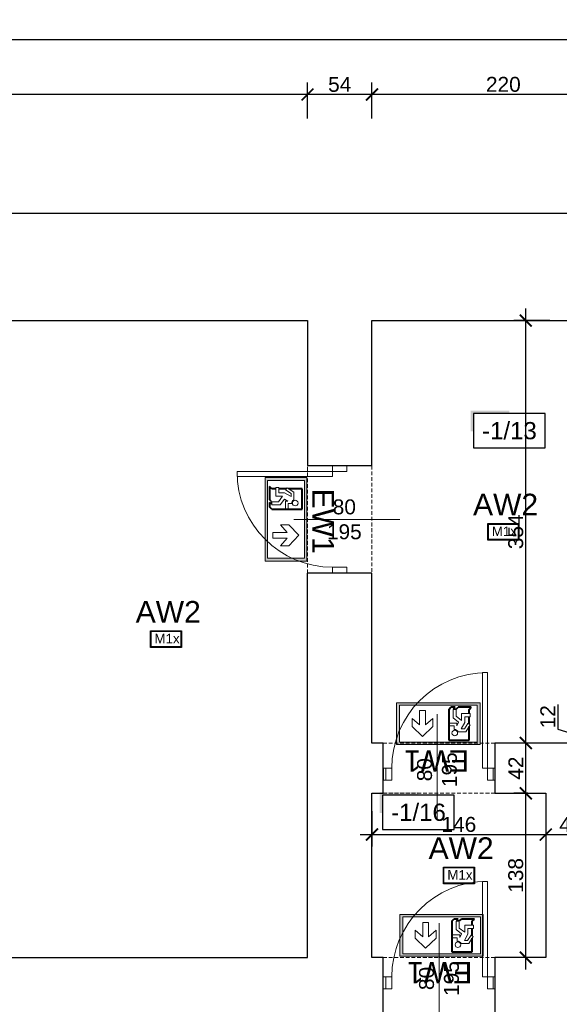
# Model space of a CAD drawing. Header units: millimetres. Extents: x 2709036 to 2756280, y 168165 to 192362.
# Tile 39 of 192: x 2710966 to 2711418, y 191333 to 192157. Entities that reach past the tile are written whole.
import ezdxf
from ezdxf.enums import TextEntityAlignment as Align

# ---------------------------------------------------------------- set-up
doc = ezdxf.new("R2010")
doc.units = ezdxf.units.MM
doc.header["$MEASUREMENT"] = 0
doc.linetypes.add('HIDDEN2', pattern=[4.7625, 3.175, -1.5875])
doc.layers.add('6 - OPISY', color=7, linetype='Continuous')
doc.layers.add('Oświetlenie awaryjne', color=1, linetype='Continuous')
for name, color, linetype, lineweight in [('__MAZ_OPIS_STOLARKA', 7, 'Continuous', 0), ('__MAZ_SCHODY', 7, 'Continuous', 0), ('__MAZ_STOLARKA DRZWIOWA ISTN', 7, 'Continuous', 9), ('__MAZ_WYMIARY', 7, 'Continuous', 9), ('__MAZ_ŚCIANY ISTNIEJĄCE', 7, 'Continuous', 30), ('Oświetlenie ewakuacyjne', 3, 'Continuous', 20)]:
    doc.layers.add(name, color=color, linetype=linetype, lineweight=lineweight)
doc.styles.add('Arial', font='arial.ttf')
doc.styles.add('Dimensions', font='arial.ttf')
doc.styles.add('Malanow_1_100', font='isocpeur.ttf')
doc.styles.get("Standard").update_dxf_attribs({"font": 'arial.ttf'})
doc.styles.add('styl1', font='arial.ttf')
doc.dimstyles.new('100', dxfattribs={"dimtxt": 10, "dimasz": 10, "dimexe": 18, "dimexo": 15, "dimgap": 9, "dimtad": 1, "dimdec": 1, "dimrnd": 0.5, "dimdsep": 46, "dimtxsty": 'Dimensions', "dimblk": 'ARCHTICK', "dimcen": 9, "dimdle": 10, "dimadec": 1, "dimazin": 2, "dimtfac": 1, "dimtdec": 4, "dimtofl": 0, "dimtmove": 2, "dimatfit": 3, "dimfxl": 1, "dimtolj": 1, "dimtzin": 0, "dimarcsym": 0})

# ---------------------------------------------------------------- blocks, each defined once
blk = doc.blocks.new('*U9')
at = {"ltscale": 10}
blk.add_hatch(color=256, dxfattribs=at).paths.add_polyline_path([(0, 26), (-25, 26), (-27, 26), (-27, 11.46), (-25, 11.46), (-25, 24), (0, 24)])
blk.add_lwpolyline([(-25, 0), (25, 0), (25, 24), (-25, 24)], close=True, dxfattribs=at)
at = {"layer": '6 - OPISY'}
for tag, p in [('NRPOM', (0, 6)), ('WYSPOM', (3.39, -15.66))]:
    blk.add_attdef(tag, text='', height=12, dxfattribs=at).set_placement(p, align=Align.CENTER)
blk = doc.blocks.new('_ArchTick')
at = {"color": 0, "linetype": 'ByBlock', "const_width": 0.15}
blk.add_lwpolyline([(-0.5, -0.5), (0.5, 0.5)], dxfattribs=at)
blk = doc.blocks.new('*D769')
at = {"layer": '__MAZ_WYMIARY', "color": 0, "lineweight": -2}
for p, q in [((2709154, 192120.25), (2709154, 192150.25)), ((2711953, 192120.25), (2711953, 192150.25)), ((2709144, 192140.25), (2711963, 192140.25))]:
    blk.add_line(p, q, dxfattribs=at)
at = {"layer": 'Defpoints', "color": 0, "lineweight": 30}
for p in [(2711953, 192140.25), (2709154, 191995.08), (2711953, 191995.08)]:
    blk.add_point(p, dxfattribs=at)
at = {"layer": '__MAZ_WYMIARY', "color": 0, "lineweight": -2, "xscale": 10, "yscale": 10, "zscale": 10, "rotation": 180}
blk.add_blockref('_ArchTick', (2709154, 192140.25), dxfattribs=at)
at = {"layer": '__MAZ_WYMIARY', "color": 0, "lineweight": -2, "xscale": 10, "yscale": 10, "zscale": 10}
blk.add_blockref('_ArchTick', (2711953, 192140.25), dxfattribs=at)
at = {"layer": '__MAZ_WYMIARY', "color": 0, "lineweight": 5, "insert": (2710553.5, 192148.63), "char_height": 12.5, "attachment_point": 5, "style": 'Arial'}
blk.add_mtext('\\A1;2799', dxfattribs=at)
blk = doc.blocks.new('*D775')
at = {"layer": '__MAZ_WYMIARY', "color": 0, "lineweight": -2}
for p, q in [((2711261, 192074.28), (2711261, 192104.28)), ((2711481, 192074.28), (2711481, 192104.28)), ((2711491, 192094.28), (2711251, 192094.28))]:
    blk.add_line(p, q, dxfattribs=at)
at = {"layer": 'Defpoints', "color": 0, "lineweight": 30}
for p in [(2711261, 192094.28), (2711261, 191905.08), (2711481, 191836.84)]:
    blk.add_point(p, dxfattribs=at)
at = {"layer": '__MAZ_WYMIARY', "color": 0, "lineweight": -2, "xscale": 10, "yscale": 10, "zscale": 10, "rotation": 180}
blk.add_blockref('_ArchTick', (2711261, 192094.28), dxfattribs=at)
at = {"layer": '__MAZ_WYMIARY', "color": 0, "lineweight": -2, "xscale": 10, "yscale": 10, "zscale": 10}
blk.add_blockref('_ArchTick', (2711481, 192094.28), dxfattribs=at)
at = {"layer": '__MAZ_WYMIARY', "color": 0, "lineweight": 5, "insert": (2711371, 192102.66), "char_height": 12.5, "attachment_point": 5, "style": 'Arial'}
blk.add_mtext('\\A1;220', dxfattribs=at)
blk = doc.blocks.new('*D776')
at = {"layer": '__MAZ_WYMIARY', "color": 0, "lineweight": -2}
for p, q in [((2711207, 192074.28), (2711207, 192104.28)), ((2711261, 192074.28), (2711261, 192104.28)), ((2711271, 192094.28), (2711197, 192094.28))]:
    blk.add_line(p, q, dxfattribs=at)
at = {"layer": 'Defpoints', "color": 0, "lineweight": 30}
for p in [(2711207, 192094.28), (2711207, 191905.08), (2711261, 191905.08)]:
    blk.add_point(p, dxfattribs=at)
at = {"layer": '__MAZ_WYMIARY', "color": 0, "lineweight": -2, "xscale": 10, "yscale": 10, "zscale": 10, "rotation": 180}
blk.add_blockref('_ArchTick', (2711207, 192094.28), dxfattribs=at)
at = {"layer": '__MAZ_WYMIARY', "color": 0, "lineweight": -2, "xscale": 10, "yscale": 10, "zscale": 10}
blk.add_blockref('_ArchTick', (2711261, 192094.28), dxfattribs=at)
at = {"layer": '__MAZ_WYMIARY', "color": 0, "lineweight": 5, "insert": (2711234, 192102.64), "char_height": 12.5, "attachment_point": 5, "style": 'Arial'}
blk.add_mtext('\\A1;54', dxfattribs=at)
blk = doc.blocks.new('*D777')
at = {"layer": '__MAZ_WYMIARY', "color": 0, "lineweight": -2}
for p, q in [((2710570, 192074.28), (2710570, 192104.28)), ((2711207, 192074.28), (2711207, 192104.28)), ((2711217, 192094.28), (2710560, 192094.28))]:
    blk.add_line(p, q, dxfattribs=at)
at = {"layer": 'Defpoints', "color": 0, "lineweight": 30}
for p in [(2710570, 192094.28), (2710570, 191905.08), (2711207, 191905.08)]:
    blk.add_point(p, dxfattribs=at)
at = {"layer": '__MAZ_WYMIARY', "color": 0, "lineweight": -2, "xscale": 10, "yscale": 10, "zscale": 10, "rotation": 180}
blk.add_blockref('_ArchTick', (2710570, 192094.28), dxfattribs=at)
at = {"layer": '__MAZ_WYMIARY', "color": 0, "lineweight": -2, "xscale": 10, "yscale": 10, "zscale": 10}
blk.add_blockref('_ArchTick', (2711207, 192094.28), dxfattribs=at)
at = {"layer": '__MAZ_WYMIARY', "color": 0, "lineweight": 5, "insert": (2710888.5, 192102.67), "char_height": 12.5, "attachment_point": 5, "style": 'Arial'}
blk.add_mtext('\\A1;637', dxfattribs=at)
blk = doc.blocks.new('*D845')
at = {"layer": '__MAZ_WYMIARY', "color": 0, "lineweight": -2}
for p, q in [((2711261, 191494.58), (2711261, 191465.04)), ((2711406.56, 191494.58), (2711406.56, 191465.04)), ((2711251, 191475.04), (2711416.56, 191475.04))]:
    blk.add_line(p, q, dxfattribs=at)
at = {"layer": 'Defpoints', "color": 0, "lineweight": 30}
for p in [(2711261, 191509.58), (2711406.56, 191509.58), (2711406.56, 191475.04)]:
    blk.add_point(p, dxfattribs=at)
at = {"layer": '__MAZ_WYMIARY', "color": 0, "lineweight": -2, "xscale": 10, "yscale": 10, "zscale": 10, "rotation": 180}
blk.add_blockref('_ArchTick', (2711261, 191475.04), dxfattribs=at)
at = {"layer": '__MAZ_WYMIARY', "color": 0, "lineweight": -2, "xscale": 10, "yscale": 10, "zscale": 10}
blk.add_blockref('_ArchTick', (2711406.56, 191475.04), dxfattribs=at)
at = {"layer": '__MAZ_WYMIARY', "color": 0, "lineweight": 5, "insert": (2711333.78, 191483.42), "char_height": 12.5, "attachment_point": 5, "style": 'Arial'}
blk.add_mtext('\\A1;146', dxfattribs=at)
blk = doc.blocks.new('*D846')
at = {"layer": '__MAZ_WYMIARY', "color": 0, "lineweight": -2}
for p, q in [((2711406.56, 191494.52), (2711406.56, 191465.04)), ((2711448.56, 191494.52), (2711448.56, 191465.04)), ((2711396.56, 191475.04), (2711458.56, 191475.04))]:
    blk.add_line(p, q, dxfattribs=at)
at = {"layer": 'Defpoints', "color": 0, "lineweight": 30}
for p in [(2711406.56, 191509.52), (2711448.56, 191509.52), (2711448.56, 191475.04)]:
    blk.add_point(p, dxfattribs=at)
at = {"layer": '__MAZ_WYMIARY', "color": 0, "lineweight": -2, "xscale": 10, "yscale": 10, "zscale": 10, "rotation": 180}
blk.add_blockref('_ArchTick', (2711406.56, 191475.04), dxfattribs=at)
at = {"layer": '__MAZ_WYMIARY', "color": 0, "lineweight": -2, "xscale": 10, "yscale": 10, "zscale": 10}
blk.add_blockref('_ArchTick', (2711448.56, 191475.04), dxfattribs=at)
at = {"layer": '__MAZ_WYMIARY', "color": 0, "lineweight": 5, "insert": (2711427.56, 191483.32), "char_height": 12.5, "attachment_point": 5, "style": 'Arial'}
blk.add_mtext('\\A1;42', dxfattribs=at)
blk = doc.blocks.new('*D848')
at = {"layer": '__MAZ_WYMIARY', "color": 0, "lineweight": -2}
for p, q in [((2711389.82, 191362.08), (2711389.82, 191519.58)), ((2711391.56, 191509.58), (2711379.82, 191509.58)), ((2711391.56, 191372.08), (2711379.82, 191372.08))]:
    blk.add_line(p, q, dxfattribs=at)
at = {"layer": 'Defpoints', "color": 0, "lineweight": 30}
for p in [(2711389.82, 191509.58), (2711406.56, 191509.58), (2711406.56, 191372.08)]:
    blk.add_point(p, dxfattribs=at)
at = {"layer": '__MAZ_WYMIARY', "color": 0, "lineweight": -2, "xscale": 10, "yscale": 10, "zscale": 10}
for p, rotation in [((2711389.82, 191509.58), 90), ((2711389.82, 191372.08), 270)]:
    blk.add_blockref('_ArchTick', p, dxfattribs=dict(at, rotation=rotation))
at = {"layer": '__MAZ_WYMIARY', "color": 0, "lineweight": 5, "insert": (2711381.43, 191440.83), "char_height": 12.5, "attachment_point": 5, "rotation": 90, "style": 'Arial'}
blk.add_mtext('\\A1;138', dxfattribs=at)
blk = doc.blocks.new('*D849')
at = {"layer": '__MAZ_WYMIARY', "color": 0, "lineweight": -2}
for p, q in [((2711389.82, 191499.52), (2711389.82, 191561.58)), ((2711391.56, 191551.58), (2711379.82, 191551.58)), ((2711391.56, 191509.52), (2711379.82, 191509.52))]:
    blk.add_line(p, q, dxfattribs=at)
at = {"layer": 'Defpoints', "color": 0, "lineweight": 30}
for p in [(2711389.82, 191551.58), (2711406.56, 191551.58), (2711406.56, 191509.52)]:
    blk.add_point(p, dxfattribs=at)
at = {"layer": '__MAZ_WYMIARY', "color": 0, "lineweight": -2, "xscale": 10, "yscale": 10, "zscale": 10}
for p, rotation in [((2711389.82, 191551.58), 90), ((2711389.82, 191509.52), 270)]:
    blk.add_blockref('_ArchTick', p, dxfattribs=dict(at, rotation=rotation))
at = {"layer": '__MAZ_WYMIARY', "color": 0, "lineweight": 5, "insert": (2711381.54, 191530.55), "char_height": 12.5, "attachment_point": 5, "rotation": 90, "style": 'Arial'}
blk.add_mtext('\\A1;42', dxfattribs=at)
blk = doc.blocks.new('*D850')
at = {"layer": '__MAZ_WYMIARY', "color": 0, "lineweight": -2}
for p, q in [((2711389.82, 191541.58), (2711389.82, 191915.08)), ((2711409.82, 191905.08), (2711379.82, 191905.08)), ((2711409.82, 191551.58), (2711379.82, 191551.58))]:
    blk.add_line(p, q, dxfattribs=at)
at = {"layer": 'Defpoints', "color": 0, "lineweight": 30}
for p in [(2711389.82, 191905.08), (2711481, 191905.08), (2711481, 191551.58)]:
    blk.add_point(p, dxfattribs=at)
at = {"layer": '__MAZ_WYMIARY', "color": 0, "lineweight": -2, "xscale": 10, "yscale": 10, "zscale": 10}
for p, rotation in [((2711389.82, 191905.08), 90), ((2711389.82, 191551.58), 270)]:
    blk.add_blockref('_ArchTick', p, dxfattribs=dict(at, rotation=rotation))
at = {"layer": '__MAZ_WYMIARY', "color": 0, "lineweight": 5, "insert": (2711381.43, 191728.33), "char_height": 12.5, "attachment_point": 5, "rotation": 90, "style": 'Arial'}
blk.add_mtext('\\A1;354', dxfattribs=at)
blk = doc.blocks.new('*D851')
at = {"layer": '__MAZ_WYMIARY', "color": 0, "lineweight": -2}
for p, q in [((2711416.54, 191583.85), (2711416.54, 191563.25)), ((2711435.82, 191541.58), (2711435.82, 191573.36)), ((2711416.54, 191563.25), (2711435.82, 191557.47)), ((2711455.82, 191563.36), (2711425.82, 191563.36)), ((2711455.82, 191551.58), (2711425.82, 191551.58))]:
    blk.add_line(p, q, dxfattribs=at)
at = {"layer": 'Defpoints', "color": 0, "lineweight": 30}
for p in [(2711435.82, 191563.36), (2711481, 191563.36), (2711481, 191551.58)]:
    blk.add_point(p, dxfattribs=at)
at = {"layer": '__MAZ_WYMIARY', "color": 0, "lineweight": -2, "xscale": 10, "yscale": 10, "zscale": 10}
for p, rotation in [((2711435.82, 191563.36), 90), ((2711435.82, 191551.58), 270)]:
    blk.add_blockref('_ArchTick', p, dxfattribs=dict(at, rotation=rotation))
at = {"layer": '__MAZ_WYMIARY', "color": 0, "lineweight": 5, "insert": (2711408.26, 191573.55), "char_height": 12.5, "attachment_point": 5, "rotation": 90, "style": 'Arial'}
blk.add_mtext('\\A1;12', dxfattribs=at)
blk = doc.blocks.new('*U720')
at = {"layer": 'Oświetlenie awaryjne'}
h = blk.add_hatch(color=256, dxfattribs=at)
h.paths.add_polyline_path([(-13, 7), (13, 7), (13, -7), (-13, -7)])
h.paths.add_polyline_path([(-12.5, 6.5), (12.5, 6.5), (12.5, -6.5), (-12.5, -6.5)], flags=16)
at = {"layer": 'Oświetlenie awaryjne', "linetype": 'ByBlock'}
for p, q in [((-12.5, 6.5), (12.5, 6.5)), ((-12.5, -6.5), (-12.5, 6.5)), ((12.5, 6.5), (12.5, -6.5)), ((12.5, -6.5), (-12.5, -6.5))]:
    blk.add_line(p, q, dxfattribs=at)
blk.add_lwpolyline([(-13, 7), (13, 7), (13, -7), (-13, -7)], close=True, dxfattribs=at)
at = {"layer": 'Oświetlenie awaryjne', "attachment_point": 1, "style": 'Malanow_1_100'}
for s, insert, char_height in [('{\\fArial|b0|i0|c238|p34;AW2}', (-25.34, 31.85), 18), ('{\\fArial|b0|i0|c238|p34;M1x}', (-9.68, 4.41), 8)]:
    blk.add_mtext_dynamic_manual_height_columns(s, width=42.9792, gutter_width=669.53, heights=[0], dxfattribs=dict(at, insert=insert, char_height=char_height))
blk = doc.blocks.new('DG')
at = {"layer": 'Oświetlenie ewakuacyjne', "linetype": 'ByBlock'}
h = blk.add_hatch(color=256, dxfattribs=at)
h.paths.add_polyline_path([(-0.92, 34.23), (69.08, 34.23), (69.08, -0.77), (-0.92, -0.77)])
h.paths.add_polyline_path([(1.54, 32.26), (66.63, 32.26), (66.63, 1.21), (1.54, 1.21)], flags=16)
at = {"layer": 'Oświetlenie ewakuacyjne'}
for p, q in [((12.09, 19.05), (20.78, 27.53)), ((20.78, 27.53), (29.47, 19.05)), ((12.09, 12.28), (12.09, 19.05)), ((18.37, 17.8), (12.09, 12.28)), ((18.37, 5.81), (18.37, 17.8)), ((29.47, 12.28), (23.19, 17.8)), ((23.19, 17.8), (23.19, 5.81)), ((29.47, 19.05), (29.47, 12.28)), ((47.27, 18.64), (42.7, 18.64)), ((42.7, 18.64), (42.7, 16.29)), ((47.27, 21.68), (47.27, 18.64)), ((49.38, 16.28), (49.38, 18.44)), ((49.38, 18.44), (50.94, 15.55)), ((57, 23.48), (50.5, 23.49)), ((56.23, 15.6), (53.21, 21.11)), ((53.21, 21.11), (55.91, 21.11)), ((55.91, 21.11), (58.82, 16.48)), ((60.56, 17.65), (57, 23.48)), ((58.82, 16.48), (60.56, 17.65)), ((42.7, 16.29), (49.38, 16.28)), ((50.94, 15.55), (46.32, 11.89)), ((46.32, 11.89), (46.32, 4.82)), ((48.88, 10.54), (53.52, 13.99)), ((48.88, 4.82), (48.88, 10.54)), ((53.52, 13.99), (53.51, 8.22)), ((56.23, 10.93), (56.23, 15.6)), ((60.79, 10.93), (56.23, 10.93)), ((60.78, 8.22), (60.79, 10.93)), ((23.19, 5.81), (18.37, 5.81)), ((46.32, 4.82), (48.88, 4.82)), ((46.75, 4.39), (49.31, 4.39)), ((53.51, 8.22), (60.78, 8.22))]:
    blk.add_line(p, q, dxfattribs=at)
at = {"layer": 'Oświetlenie ewakuacyjne', "lineweight": 40}
for p, q in [((42.7, 30.38), (59.77, 30.38)), ((42.7, 4.82), (42.7, 30.38)), ((59.77, 30.38), (59.77, 18.95)), ((59.77, 17.11), (59.77, 10.93)), ((42.7, 4.82), (44.51, 3.02)), ((48.13, 3.02), (44.51, 3.02)), ((46.75, 4.39), (48.13, 3.02)), ((49.31, 4.39), (50.69, 3.02)), ((61.58, 3.02), (50.69, 3.02)), ((59.77, 8.22), (59.77, 4.82)), ((59.77, 4.82), (61.58, 3.02))]:
    blk.add_line(p, q, dxfattribs=at)
at = {"layer": 'Oświetlenie ewakuacyjne'}
for points in [[(-0.92, 34.23), (69.08, 34.23), (69.08, -0.77), (-0.92, -0.77)], [(1.54, 32.26), (66.63, 32.26), (66.63, 1.21), (1.54, 1.21)]]:
    blk.add_lwpolyline(points, close=True, dxfattribs=at)
blk.add_circle((47.8, 24.52), 2.34, dxfattribs=at)
blk.add_arc((47.8, 24.52), 2.88, 259.40031, 339.13959, dxfattribs=at)
blk = doc.blocks.new('*U714')
at = {"layer": 'Oświetlenie ewakuacyjne', "color": 1, "linetype": 'ByBlock', "xscale": -1, "rotation": 359.9999999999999}
blk.add_blockref('DG', (69.08, 0.76), dxfattribs=at)
at = {"layer": 'Oświetlenie ewakuacyjne', "insert": (9.21, 57.69), "char_height": 18, "attachment_point": 1, "style": 'Malanow_1_100'}
blk.add_mtext_dynamic_manual_height_columns('{\\fArial|b0|i0|c238|p34;EW1}', width=42.9792, gutter_width=669.53, heights=[0], dxfattribs=at)

msp = doc.modelspace()

# ---------------------------------------------------------------- linework, layer by layer
at = {"layer": '__MAZ_OPIS_STOLARKA', "color": 252}
for points in [[(2711195.55, 191738.69), (2711284.27, 191738.69)], [(2711315.52, 191486.98), (2711315.52, 191575.7)], [(2711317.18, 191312.26), (2711317.18, 191400.97)]]:
    msp.add_lwpolyline(points, dxfattribs=at)
at = {"layer": '__MAZ_SCHODY', "color": 252, "linetype": 'HIDDEN2', "lineweight": 5}
for p, q in [((2711272.61, 191530.58), (2711270.4, 191530.58)), ((2711272.61, 191520.58), (2711272.61, 191530.58)), ((2711362.61, 191530.58), (2711362.61, 191520.58)), ((2711363.96, 191530.58), (2711362.61, 191530.58)), ((2711363.96, 191520.58), (2711363.96, 191530.58)), ((2711270.4, 191520.58), (2711272.61, 191520.58)), ((2711362.61, 191520.58), (2711363.96, 191520.58)), ((2711270.4, 191355.85), (2711270.4, 191345.85)), ((2711272.61, 191355.85), (2711270.4, 191355.85)), ((2711272.61, 191345.85), (2711272.61, 191355.85)), ((2711362.61, 191355.85), (2711362.61, 191345.85)), ((2711363.96, 191355.85), (2711362.61, 191355.85)), ((2711363.96, 191345.85), (2711363.96, 191355.85)), ((2711270.4, 191345.85), (2711272.61, 191345.85)), ((2711362.61, 191345.85), (2711363.96, 191345.85))]:
    msp.add_line(p, q, dxfattribs=at)
for points in [[(2711207, 191783.69), (2711261, 191783.69), (2711261, 191693.69), (2711207, 191693.69)], [(2711270.4, 191509.58), (2711363.96, 191509.58), (2711363.96, 191551.58), (2711270.4, 191551.58)], [(2711270.4, 191314.08), (2711363.96, 191314.08), (2711363.96, 191372.08), (2711270.4, 191372.08)]]:
    msp.add_lwpolyline(points, close=True, dxfattribs=at)
at = {"layer": '__MAZ_STOLARKA DRZWIOWA ISTN', "color": 252, "linetype": 'Continuous'}
for points in [[(2711240, 191778.69), (2711240, 191783.69), (2711228, 191783.69), (2711228, 191778.69)], [(2711228, 191778.69), (2711228, 191774.69), (2711148, 191774.69), (2711148, 191778.69)], [(2711240, 191698.69), (2711240, 191693.69), (2711228, 191693.69), (2711228, 191698.69)], [(2711357.61, 191530.58), (2711353.61, 191530.58), (2711353.61, 191610.58), (2711357.61, 191610.58)], [(2711277.61, 191520.58), (2711272.61, 191520.58), (2711272.61, 191530.58), (2711277.61, 191530.58)], [(2711357.61, 191520.58), (2711362.61, 191520.58), (2711362.61, 191530.58), (2711357.61, 191530.58)], [(2711357.61, 191355.85), (2711353.61, 191355.85), (2711353.61, 191435.85), (2711357.61, 191435.85)], [(2711277.61, 191345.85), (2711272.61, 191345.85), (2711272.61, 191355.85), (2711277.61, 191355.85)], [(2711357.61, 191345.85), (2711362.61, 191345.85), (2711362.61, 191355.85), (2711357.61, 191355.85)]]:
    msp.add_lwpolyline(points, close=True, dxfattribs=at)
at = {"layer": '__MAZ_STOLARKA DRZWIOWA ISTN', "color": 252, "linetype": 'Continuous', "extrusion": (0, 0, -1)}
for centre, start, end in [((-2711228, 191778.69), 270, 0), ((-2711357.61, 191530.58), 0, 90), ((-2711357.61, 191355.85), 0, 90)]:
    msp.add_arc(centre, 80, start, end, dxfattribs=at)
at = {"layer": '__MAZ_ŚCIANY ISTNIEJĄCE', "color": 252, "ltscale": 15}
for p, q in [((2709154, 191995.08), (2711953, 191995.08)), ((2710570, 191905.08), (2711207, 191905.08)), ((2711207, 191905.08), (2711207, 191783.69)), ((2711261, 191905.08), (2711728, 191905.08)), ((2711261, 191783.69), (2711261, 191905.08)), ((2711207, 191783.69), (2711261, 191783.69)), ((2711207, 191372.08), (2711207, 191693.69)), ((2711261, 191693.69), (2711207, 191693.69)), ((2711261, 191551.58), (2711261, 191693.69)), ((2711270.4, 191551.58), (2711261, 191551.58)), ((2711270.4, 191509.58), (2711270.4, 191551.58)), ((2711481, 191551.58), (2711363.96, 191551.58)), ((2711363.96, 191551.58), (2711363.96, 191509.58)), ((2711270.4, 191530.58), (2711270.4, 191520.58)), ((2711261, 191372.08), (2711261, 191509.58)), ((2711261, 191509.58), (2711270.4, 191509.58)), ((2711363.96, 191509.58), (2711406.56, 191509.58)), ((2711406.56, 191509.58), (2711406.56, 191372.08)), ((2710570, 191372.08), (2711207, 191372.08)), ((2711270.4, 191372.08), (2711261, 191372.08)), ((2711270.4, 191314.08), (2711270.4, 191372.08)), ((2711363.96, 191372.08), (2711363.96, 191314.08)), ((2711406.56, 191372.08), (2711363.96, 191372.08))]:
    msp.add_line(p, q, dxfattribs=at)

# ---------------------------------------------------------------- block references
at = {"layer": '6 - OPISY', "color": 252, "xscale": 1.2, "yscale": 1.2, "zscale": 1.2}
for p, values in [((2711376.12, 191798.56), {'NRPOM': '-1/13'}), ((2711299.95, 191479.27), {'NRPOM': '-1/16'})]:
    msp.add_blockref('*U9', p, dxfattribs=at).add_auto_attribs(values)
at = {"layer": 'Oświetlenie awaryjne', "linetype": 'ByBlock'}
for p in [(2711371, 191728.33), (2711088.5, 191638.58, 0), (2711333.78, 191440.83)]:
    msp.add_blockref('*U720', p, dxfattribs=at)
at = {"layer": 'Oświetlenie ewakuacyjne', "linetype": 'ByBlock'}
for p, rotation in [((2711171.45, 191773.69), 270), ((2711351.64, 191585.26), 180), ((2711354.25, 191408.11), 180)]:
    msp.add_blockref('*U714', p, dxfattribs=dict(at, rotation=rotation))

# ---------------------------------------------------------------- texts
at = {"layer": '__MAZ_OPIS_STOLARKA', "color": 252, "insert": (2711237.85, 191738.69), "char_height": 12.5, "width": 38.3096, "attachment_point": 5, "style": 'styl1'}
msp.add_mtext('\\pxqc;80\\P195', dxfattribs=at)
at = {"layer": '__MAZ_OPIS_STOLARKA', "color": 252, "char_height": 12.5, "width": 38.3096, "attachment_point": 5, "rotation": 90, "style": 'styl1'}
for insert in [(2711315.52, 191529.28), (2711317.18, 191354.56)]:
    msp.add_mtext('\\pxqc;80\\P195', dxfattribs=dict(at, insert=insert))

# ---------------------------------------------------------------- dimensions: what is measured, and where the dimension line sits
at = {"layer": '__MAZ_WYMIARY', "color": 252, "lineweight": 5}
for base, p1, p2, picture, middle in [((2711953, 192140.25), (2709154, 191995.08), (2711953, 191995.08), '*D769', (2710553.5, 192148.63)), ((2710570, 192094.28), (2711207, 191905.08), (2710570, 191905.08), '*D777', (2710888.5, 192102.67)), ((2711207, 192094.28), (2711261, 191905.08), (2711207, 191905.08), '*D776', (2711234, 192102.64)), ((2711261, 192094.28), (2711481, 191836.84), (2711261, 191905.08), '*D775', (2711371, 192102.66)), ((2711406.56, 191475.04), (2711261, 191509.58), (2711406.56, 191509.58), '*D845', (2711333.78, 191483.42)), ((2711448.56, 191475.04), (2711406.56, 191509.52), (2711448.56, 191509.52), '*D846', (2711427.56, 191483.32))]:
    dim = msp.add_linear_dim(base=base, p1=p1, p2=p2, dimstyle='100', override={"dimtxt": 12.5, "dimexe": 10, "dimgap": 2, "dimdec": 0, "dimtxsty": 'Arial', "dimtmove": 1, "dimfxl": 20, "dimfxlon": 1}, dxfattribs=at)
    dim.commit()
    dim.dimension.update_dxf_attribs({"geometry": picture, "text_midpoint": middle})
for base, p1, p2, picture, middle in [((2711389.81945537, 191905.0778375), (2711480.99768303, 191551.5778375), (2711480.99768303, 191905.0778375), '*D850', (2711381.43302973, 191728.3278375)), ((2711435.82, 191563.36), (2711481, 191551.58), (2711481, 191563.36), '*D851', (2711408.26, 191565.25)), ((2711389.82, 191551.58), (2711406.56, 191509.52), (2711406.56, 191551.58), '*D849', (2711381.54, 191530.55)), ((2711389.81945537, 191509.5778375), (2711406.56340312, 191372.0778375), (2711406.56340312, 191509.5778375), '*D848', (2711381.43302973, 191440.8278375))]:
    dim = msp.add_linear_dim(base=base, p1=p1, p2=p2, angle=90, dimstyle='100', override={"dimtxt": 12.5, "dimexe": 10, "dimgap": 2, "dimdec": 0, "dimtxsty": 'Arial', "dimtmove": 1, "dimfxl": 20, "dimfxlon": 1}, dxfattribs=at)
    dim.commit()
    dim.dimension.update_dxf_attribs({"geometry": picture, "text_midpoint": middle})

doc.saveas('drawing.dxf')
